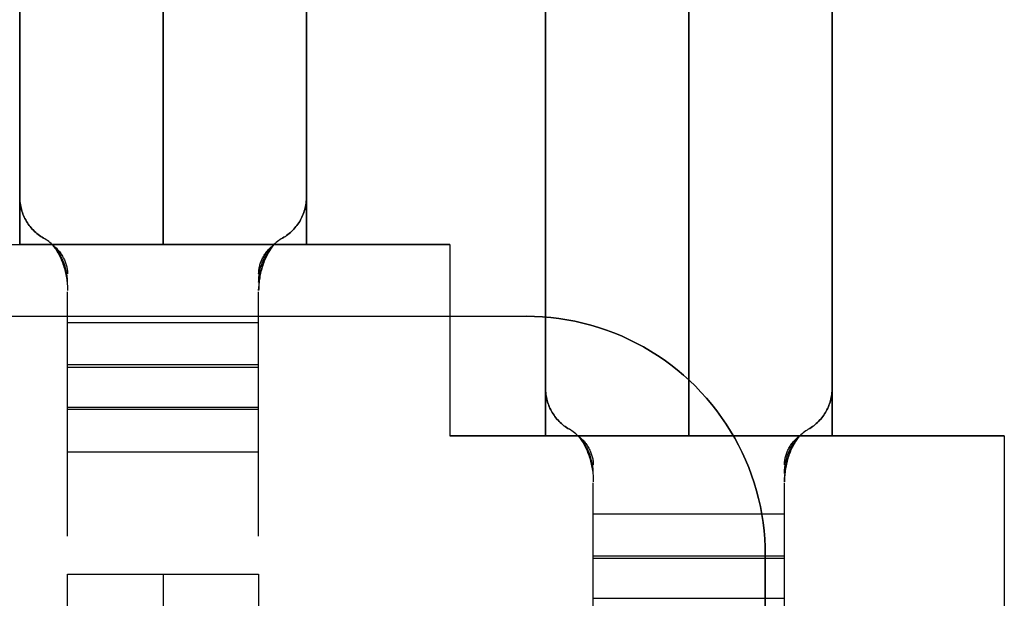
# Model space of a CAD drawing. Header units: millimetres. Extents: x -88 to 88, y -12 to 103.
# Tile 185 of 256: x -40.05 to -37.99, y 8.69 to 9.91. Entities that reach past the tile are written whole.
import ezdxf

# ---------------------------------------------------------------- set-up
doc = ezdxf.new("R2010")
doc.units = ezdxf.units.MM
doc.layers.add('Default', color=7, linetype='Continuous', true_color=0x000000)

msp = doc.modelspace()

# ---------------------------------------------------------------- linework, layer by layer
at = {"layer": 'Default', "color": 254, "true_color": 0xcad1ee}
for points in [[(-40.0512, 9.5352), (-40.0512, 11.6352)], [(-40.0512, 9.5352), (-40.0512, 11.6352)], [(-40.0512, 9.5352), (-40.0512, 11.6352)], [(-40.0512, 11.6352), (-40.0512, 9.4352)], [(-40.0512, 9.4352), (-40.0512, 11.6352)], [(-39.7512, 11.6352), (-39.7512, 9.4352)], [(-39.7512, 11.6352), (-39.7512, 9.4352)], [(-39.4512, 11.6352), (-39.4512, 9.5352)], [(-39.4512, 11.6352), (-39.4512, 9.5352)], [(-39.4512, 9.5352), (-39.4512, 11.6352)], [(-39.4512, 9.4352), (-39.4512, 11.6352)], [(-39.4512, 11.6352), (-39.4512, 9.4352)], [(-39.4512, 11.6352), (-39.4512, 9.4352)], [(-38.9512, 9.1352), (-38.9512, 11.2352)], [(-38.9512, 9.1352), (-38.9512, 11.2352)], [(-38.9512, 9.1352), (-38.9512, 11.2352)], [(-38.9512, 11.2352), (-38.9512, 9.0352)], [(-38.9512, 9.0352), (-38.9512, 11.2352)], [(-38.9512, 11.2352), (-38.9512, 9.0352)], [(-38.6512, 11.2352), (-38.6512, 9.0352)], [(-38.6512, 11.2352), (-38.6512, 9.0352)], [(-38.3512, 11.2352), (-38.3512, 9.1352)], [(-38.3512, 11.2352), (-38.3512, 9.1352)], [(-38.3512, 9.1352), (-38.3512, 11.2352)], [(-38.3512, 9.0352), (-38.3512, 11.2352)], [(-38.3512, 11.2352), (-38.3512, 9.0352)], [(-38.3512, 11.2352), (-38.3512, 9.0352)], [(-39.7512, 9.4352), (-39.7512, 10.3352)], [(-39.7512, 9.4352), (-39.7512, 10.3352)], [(-38.6512, 9.0352), (-38.6512, 9.9352)], [(-38.6512, 9.0352), (-38.6512, 9.9352)], [(-40.0012, 9.4486), (-40.0041, 9.4503), (-40.0069, 9.4522), (-40.0097, 9.4541), (-40.0124, 9.4561), (-40.015, 9.4582), (-40.0176, 9.4604), (-40.0201, 9.4627), (-40.0225, 9.4651), (-40.0248, 9.4675), (-40.0271, 9.4701), (-40.0292, 9.4726), (-40.0313, 9.4753), (-40.0333, 9.4781), (-40.0351, 9.4809), (-40.0369, 9.4837), (-40.0386, 9.4867), (-40.0402, 9.4896), (-40.0417, 9.4927), (-40.0431, 9.4958), (-40.0444, 9.4989), (-40.0455, 9.502), (-40.0466, 9.5053), (-40.0475, 9.5085), (-40.0484, 9.5118), (-40.0491, 9.5151), (-40.0498, 9.5184), (-40.0503, 9.5217), (-40.0507, 9.5251), (-40.0509, 9.5284), (-40.0511, 9.5318), (-40.0512, 9.5352)], [(-40.0012, 9.4486), (-40.0041, 9.4503), (-40.0069, 9.4522), (-40.0097, 9.4541), (-40.0124, 9.4561), (-40.015, 9.4582), (-40.0176, 9.4604), (-40.0201, 9.4627), (-40.0225, 9.4651), (-40.0248, 9.4675), (-40.0271, 9.4701), (-40.0292, 9.4726), (-40.0313, 9.4753), (-40.0333, 9.4781), (-40.0351, 9.4809), (-40.0369, 9.4837), (-40.0386, 9.4867), (-40.0402, 9.4896), (-40.0417, 9.4927), (-40.0431, 9.4958), (-40.0444, 9.4989), (-40.0455, 9.502), (-40.0466, 9.5053), (-40.0475, 9.5085), (-40.0484, 9.5118), (-40.0491, 9.5151), (-40.0498, 9.5184), (-40.0503, 9.5217), (-40.0507, 9.5251), (-40.0509, 9.5284), (-40.0511, 9.5318), (-40.0512, 9.5352)], [(-40.0512, 9.5352), (-40.0511, 9.5318), (-40.0509, 9.5284), (-40.0507, 9.5251), (-40.0503, 9.5217), (-40.0498, 9.5184), (-40.0491, 9.5151), (-40.0484, 9.5118), (-40.0475, 9.5085), (-40.0466, 9.5053), (-40.0455, 9.502), (-40.0444, 9.4989), (-40.0431, 9.4958), (-40.0417, 9.4927), (-40.0402, 9.4896), (-40.0386, 9.4867), (-40.0369, 9.4837), (-40.0351, 9.4809), (-40.0333, 9.4781), (-40.0313, 9.4753), (-40.0292, 9.4726), (-40.0271, 9.4701), (-40.0248, 9.4675), (-40.0225, 9.4651), (-40.0201, 9.4627), (-40.0176, 9.4604), (-40.015, 9.4582), (-40.0124, 9.4561), (-40.0097, 9.4541), (-40.0069, 9.4522), (-40.0041, 9.4503), (-40.0012, 9.4486)], [(-39.4512, 9.5352), (-39.4512, 9.5318), (-39.4514, 9.5284), (-39.4517, 9.5251), (-39.4521, 9.5217), (-39.4526, 9.5184), (-39.4532, 9.5151), (-39.454, 9.5118), (-39.4548, 9.5085), (-39.4558, 9.5053), (-39.4568, 9.502), (-39.458, 9.4989), (-39.4593, 9.4958), (-39.4607, 9.4927), (-39.4622, 9.4896), (-39.4637, 9.4867), (-39.4654, 9.4837), (-39.4672, 9.4809), (-39.4691, 9.4781), (-39.4711, 9.4753), (-39.4731, 9.4726), (-39.4753, 9.4701), (-39.4775, 9.4675), (-39.4799, 9.4651), (-39.4823, 9.4627), (-39.4848, 9.4604), (-39.4873, 9.4582), (-39.49, 9.4561), (-39.4927, 9.4541), (-39.4954, 9.4522), (-39.4983, 9.4503), (-39.5012, 9.4486)], [(-39.4512, 9.5352), (-39.4512, 9.5318), (-39.4514, 9.5284), (-39.4517, 9.5251), (-39.4521, 9.5217), (-39.4526, 9.5184), (-39.4532, 9.5151), (-39.454, 9.5118), (-39.4548, 9.5085), (-39.4558, 9.5053), (-39.4568, 9.502), (-39.458, 9.4989), (-39.4593, 9.4958), (-39.4607, 9.4927), (-39.4622, 9.4896), (-39.4637, 9.4867), (-39.4654, 9.4837), (-39.4672, 9.4809), (-39.4691, 9.4781), (-39.4711, 9.4753), (-39.4731, 9.4726), (-39.4753, 9.4701), (-39.4775, 9.4675), (-39.4799, 9.4651), (-39.4823, 9.4627), (-39.4848, 9.4604), (-39.4873, 9.4582), (-39.49, 9.4561), (-39.4927, 9.4541), (-39.4954, 9.4522), (-39.4983, 9.4503), (-39.5012, 9.4486)], [(-39.5012, 9.4486), (-39.4983, 9.4503), (-39.4954, 9.4522), (-39.4927, 9.4541), (-39.49, 9.4561), (-39.4873, 9.4582), (-39.4848, 9.4604), (-39.4823, 9.4627), (-39.4799, 9.4651), (-39.4775, 9.4675), (-39.4753, 9.4701), (-39.4731, 9.4726), (-39.4711, 9.4753), (-39.4691, 9.4781), (-39.4672, 9.4809), (-39.4654, 9.4837), (-39.4637, 9.4867), (-39.4622, 9.4896), (-39.4607, 9.4927), (-39.4593, 9.4958), (-39.458, 9.4989), (-39.4568, 9.502), (-39.4558, 9.5053), (-39.4548, 9.5085), (-39.454, 9.5118), (-39.4532, 9.5151), (-39.4526, 9.5184), (-39.4521, 9.5217), (-39.4517, 9.5251), (-39.4514, 9.5284), (-39.4512, 9.5318), (-39.4512, 9.5352)], [(-40.3512, 9.4352), (-39.1512, 9.4352)], [(-40.3512, 9.4352), (-39.1512, 9.4352)], [(-40.0512, 9.4352), (-39.4512, 9.4352)], [(-39.4512, 9.4352), (-40.0512, 9.4352)], [(-39.9831, 9.4352), (-39.9854, 9.4373), (-39.9879, 9.4394), (-39.9904, 9.4414), (-39.993, 9.4433), (-39.9957, 9.4452), (-39.9984, 9.4469), (-40.0012, 9.4486)], [(-39.9831, 9.4352), (-39.9854, 9.4373), (-39.9879, 9.4394), (-39.9904, 9.4414), (-39.993, 9.4433), (-39.9957, 9.4452), (-39.9984, 9.4469), (-40.0012, 9.4486)], [(-39.9831, 9.4352), (-39.9854, 9.4373), (-39.9879, 9.4394), (-39.9904, 9.4414), (-39.993, 9.4433), (-39.9957, 9.4452), (-39.9984, 9.4469), (-40.0012, 9.4486)], [(-39.5193, 9.4352), (-39.9831, 9.4352)], [(-39.5193, 9.4352), (-39.9831, 9.4352)], [(-39.5012, 9.4486), (-39.5039, 9.4469), (-39.5067, 9.4452), (-39.5093, 9.4433), (-39.5119, 9.4414), (-39.5144, 9.4394), (-39.5169, 9.4373), (-39.5193, 9.4352)], [(-39.5012, 9.4486), (-39.5039, 9.4469), (-39.5067, 9.4452), (-39.5093, 9.4433), (-39.5119, 9.4414), (-39.5144, 9.4394), (-39.5169, 9.4373), (-39.5193, 9.4352)], [(-39.5012, 9.4486), (-39.5039, 9.4469), (-39.5067, 9.4452), (-39.5093, 9.4433), (-39.5119, 9.4414), (-39.5144, 9.4394), (-39.5169, 9.4373), (-39.5193, 9.4352)], [(-39.1512, 9.4352), (-39.4512, 9.4352)], [(-39.1512, 9.4352), (-39.1512, 9.0352)], [(-39.1512, 9.4352), (-39.1512, 9.0352)], [(-39.1512, 9.4352), (-39.1512, 9.0352)], [(-39.9512, 8.8246), (-39.9512, 9.3363)], [(-39.5512, 8.8246), (-39.5512, 9.3363)], [(-41.6912, 9.2852), (-38.9912, 9.2852)], [(-41.6912, 9.2852), (-38.9912, 9.2852)], [(-41.6912, 9.2852), (-38.9912, 9.2852)], [(-39.9512, 9.2719), (-39.5512, 9.2719)], [(-38.9912, 9.2852), (-38.9741, 9.2849), (-38.9571, 9.284), (-38.94, 9.2826), (-38.9231, 9.2805), (-38.9062, 9.2779), (-38.8894, 9.2747), (-38.8728, 9.271), (-38.8563, 9.2666), (-38.8399, 9.2618), (-38.8237, 9.2563), (-38.8078, 9.2503), (-38.792, 9.2438), (-38.7764, 9.2367), (-38.7611, 9.2291), (-38.7461, 9.221), (-38.7314, 9.2124), (-38.717, 9.2033), (-38.7028, 9.1937), (-38.6891, 9.1836), (-38.6756, 9.173), (-38.6626, 9.162), (-38.6499, 9.1506), (-38.6376, 9.1387), (-38.6258, 9.1265), (-38.6143, 9.1138), (-38.6033, 9.1007), (-38.5928, 9.0873), (-38.5827, 9.0735), (-38.5731, 9.0594), (-38.564, 9.045), (-38.5553, 9.0302), (-38.5472, 9.0152), (-38.5396, 8.9999), (-38.5326, 8.9844), (-38.526, 8.9686), (-38.52, 8.9526), (-38.5146, 8.9364), (-38.5097, 8.9201), (-38.5054, 8.9036), (-38.5016, 8.8869), (-38.4984, 8.8701), (-38.4958, 8.8533), (-38.4938, 8.8363), (-38.4923, 8.8193), (-38.4915, 8.8023), (-38.4912, 8.7852)], [(-38.9912, 9.2852), (-38.9741, 9.2849), (-38.9571, 9.284), (-38.94, 9.2826), (-38.9231, 9.2805), (-38.9062, 9.2779), (-38.8894, 9.2747), (-38.8728, 9.271), (-38.8563, 9.2666), (-38.8399, 9.2618), (-38.8237, 9.2563), (-38.8078, 9.2503), (-38.792, 9.2438), (-38.7764, 9.2367), (-38.7611, 9.2291), (-38.7461, 9.221), (-38.7314, 9.2124), (-38.717, 9.2033), (-38.7028, 9.1937), (-38.6891, 9.1836), (-38.6756, 9.173), (-38.6626, 9.162), (-38.6499, 9.1506), (-38.6376, 9.1387), (-38.6258, 9.1265), (-38.6143, 9.1138), (-38.6033, 9.1007), (-38.5928, 9.0873), (-38.5827, 9.0735), (-38.5731, 9.0594), (-38.564, 9.045), (-38.5553, 9.0302), (-38.5472, 9.0152), (-38.5396, 8.9999), (-38.5326, 8.9844), (-38.526, 8.9686), (-38.52, 8.9526), (-38.5146, 8.9364), (-38.5097, 8.9201), (-38.5054, 8.9036), (-38.5016, 8.8869), (-38.4984, 8.8701), (-38.4958, 8.8533), (-38.4938, 8.8363), (-38.4923, 8.8193), (-38.4915, 8.8023), (-38.4912, 8.7852)], [(-38.4912, 8.7852), (-38.4915, 8.8023), (-38.4923, 8.8193), (-38.4938, 8.8363), (-38.4958, 8.8533), (-38.4984, 8.8701), (-38.5016, 8.8869), (-38.5054, 8.9036), (-38.5097, 8.9201), (-38.5146, 8.9364), (-38.52, 8.9526), (-38.526, 8.9686), (-38.5326, 8.9844), (-38.5396, 8.9999), (-38.5472, 9.0152), (-38.5553, 9.0302), (-38.564, 9.045), (-38.5731, 9.0594), (-38.5827, 9.0735), (-38.5928, 9.0873), (-38.6033, 9.1007), (-38.6143, 9.1138), (-38.6258, 9.1265), (-38.6376, 9.1387), (-38.6499, 9.1506), (-38.6626, 9.162), (-38.6756, 9.173), (-38.6891, 9.1836), (-38.7028, 9.1937), (-38.717, 9.2033), (-38.7314, 9.2124), (-38.7461, 9.221), (-38.7611, 9.2291), (-38.7764, 9.2367), (-38.792, 9.2438), (-38.8078, 9.2503), (-38.8237, 9.2563), (-38.8399, 9.2618), (-38.8563, 9.2666), (-38.8728, 9.271), (-38.8894, 9.2747), (-38.9062, 9.2779), (-38.9231, 9.2805), (-38.94, 9.2826), (-38.9571, 9.284), (-38.9741, 9.2849), (-38.9912, 9.2852)], [(-39.5512, 9.1834), (-39.9512, 9.1834)], [(-39.9512, 9.1787), (-39.5512, 9.1787)], [(-38.9012, 9.0486), (-38.9041, 9.0503), (-38.9069, 9.0522), (-38.9097, 9.0541), (-38.9124, 9.0561), (-38.915, 9.0582), (-38.9176, 9.0604), (-38.9201, 9.0627), (-38.9225, 9.0651), (-38.9248, 9.0675), (-38.9271, 9.0701), (-38.9292, 9.0726), (-38.9313, 9.0753), (-38.9333, 9.0781), (-38.9351, 9.0809), (-38.9369, 9.0837), (-38.9386, 9.0867), (-38.9402, 9.0896), (-38.9417, 9.0927), (-38.9431, 9.0958), (-38.9444, 9.0989), (-38.9455, 9.102), (-38.9466, 9.1053), (-38.9475, 9.1085), (-38.9484, 9.1118), (-38.9491, 9.1151), (-38.9498, 9.1184), (-38.9503, 9.1217), (-38.9507, 9.1251), (-38.9509, 9.1284), (-38.9511, 9.1318), (-38.9512, 9.1352)], [(-38.9012, 9.0486), (-38.9041, 9.0503), (-38.9069, 9.0522), (-38.9097, 9.0541), (-38.9124, 9.0561), (-38.915, 9.0582), (-38.9176, 9.0604), (-38.9201, 9.0627), (-38.9225, 9.0651), (-38.9248, 9.0675), (-38.9271, 9.0701), (-38.9292, 9.0726), (-38.9313, 9.0753), (-38.9333, 9.0781), (-38.9351, 9.0809), (-38.9369, 9.0837), (-38.9386, 9.0867), (-38.9402, 9.0896), (-38.9417, 9.0927), (-38.9431, 9.0958), (-38.9444, 9.0989), (-38.9455, 9.102), (-38.9466, 9.1053), (-38.9475, 9.1085), (-38.9484, 9.1118), (-38.9491, 9.1151), (-38.9498, 9.1184), (-38.9503, 9.1217), (-38.9507, 9.1251), (-38.9509, 9.1284), (-38.9511, 9.1318), (-38.9512, 9.1352)], [(-38.9512, 9.1352), (-38.9511, 9.1318), (-38.9509, 9.1284), (-38.9507, 9.1251), (-38.9503, 9.1217), (-38.9498, 9.1184), (-38.9491, 9.1151), (-38.9484, 9.1118), (-38.9475, 9.1085), (-38.9466, 9.1053), (-38.9455, 9.102), (-38.9444, 9.0989), (-38.9431, 9.0958), (-38.9417, 9.0927), (-38.9402, 9.0896), (-38.9386, 9.0867), (-38.9369, 9.0837), (-38.9351, 9.0809), (-38.9333, 9.0781), (-38.9313, 9.0753), (-38.9292, 9.0726), (-38.9271, 9.0701), (-38.9248, 9.0675), (-38.9225, 9.0651), (-38.9201, 9.0627), (-38.9176, 9.0604), (-38.915, 9.0582), (-38.9124, 9.0561), (-38.9097, 9.0541), (-38.9069, 9.0522), (-38.9041, 9.0503), (-38.9012, 9.0486)], [(-38.3512, 9.1352), (-38.3512, 9.1318), (-38.3514, 9.1284), (-38.3517, 9.1251), (-38.3521, 9.1217), (-38.3526, 9.1184), (-38.3532, 9.1151), (-38.354, 9.1118), (-38.3548, 9.1085), (-38.3558, 9.1053), (-38.3568, 9.102), (-38.358, 9.0989), (-38.3593, 9.0958), (-38.3607, 9.0927), (-38.3622, 9.0896), (-38.3637, 9.0867), (-38.3654, 9.0837), (-38.3672, 9.0809), (-38.3691, 9.0781), (-38.3711, 9.0753), (-38.3731, 9.0726), (-38.3753, 9.0701), (-38.3775, 9.0675), (-38.3799, 9.0651), (-38.3823, 9.0627), (-38.3848, 9.0604), (-38.3873, 9.0582), (-38.39, 9.0561), (-38.3927, 9.0541), (-38.3954, 9.0522), (-38.3983, 9.0503), (-38.4012, 9.0486)], [(-38.3512, 9.1352), (-38.3512, 9.1318), (-38.3514, 9.1284), (-38.3517, 9.1251), (-38.3521, 9.1217), (-38.3526, 9.1184), (-38.3532, 9.1151), (-38.354, 9.1118), (-38.3548, 9.1085), (-38.3558, 9.1053), (-38.3568, 9.102), (-38.358, 9.0989), (-38.3593, 9.0958), (-38.3607, 9.0927), (-38.3622, 9.0896), (-38.3637, 9.0867), (-38.3654, 9.0837), (-38.3672, 9.0809), (-38.3691, 9.0781), (-38.3711, 9.0753), (-38.3731, 9.0726), (-38.3753, 9.0701), (-38.3775, 9.0675), (-38.3799, 9.0651), (-38.3823, 9.0627), (-38.3848, 9.0604), (-38.3873, 9.0582), (-38.39, 9.0561), (-38.3927, 9.0541), (-38.3954, 9.0522), (-38.3983, 9.0503), (-38.4012, 9.0486)], [(-38.4012, 9.0486), (-38.3983, 9.0503), (-38.3954, 9.0522), (-38.3927, 9.0541), (-38.39, 9.0561), (-38.3873, 9.0582), (-38.3848, 9.0604), (-38.3823, 9.0627), (-38.3799, 9.0651), (-38.3775, 9.0675), (-38.3753, 9.0701), (-38.3731, 9.0726), (-38.3711, 9.0753), (-38.3691, 9.0781), (-38.3672, 9.0809), (-38.3654, 9.0837), (-38.3637, 9.0867), (-38.3622, 9.0896), (-38.3607, 9.0927), (-38.3593, 9.0958), (-38.358, 9.0989), (-38.3568, 9.102), (-38.3558, 9.1053), (-38.3548, 9.1085), (-38.354, 9.1118), (-38.3532, 9.1151), (-38.3526, 9.1184), (-38.3521, 9.1217), (-38.3517, 9.1251), (-38.3514, 9.1284), (-38.3512, 9.1318), (-38.3512, 9.1352)], [(-39.9512, 9.0949), (-39.5512, 9.0949)], [(-39.5512, 9.0902), (-39.9512, 9.0902)], [(-38.8831, 9.0352), (-38.8854, 9.0373), (-38.8879, 9.0394), (-38.8904, 9.0414), (-38.893, 9.0433), (-38.8957, 9.0452), (-38.8984, 9.0469), (-38.9012, 9.0486)], [(-38.8831, 9.0352), (-38.8854, 9.0373), (-38.8879, 9.0394), (-38.8904, 9.0414), (-38.893, 9.0433), (-38.8957, 9.0452), (-38.8984, 9.0469), (-38.9012, 9.0486)], [(-38.8831, 9.0352), (-38.8854, 9.0373), (-38.8879, 9.0394), (-38.8904, 9.0414), (-38.893, 9.0433), (-38.8957, 9.0452), (-38.8984, 9.0469), (-38.9012, 9.0486)], [(-38.4012, 9.0486), (-38.4039, 9.0469), (-38.4067, 9.0452), (-38.4093, 9.0433), (-38.4119, 9.0414), (-38.4144, 9.0394), (-38.4169, 9.0373), (-38.4193, 9.0352)], [(-38.4012, 9.0486), (-38.4039, 9.0469), (-38.4067, 9.0452), (-38.4093, 9.0433), (-38.4119, 9.0414), (-38.4144, 9.0394), (-38.4169, 9.0373), (-38.4193, 9.0352)], [(-38.4012, 9.0486), (-38.4039, 9.0469), (-38.4067, 9.0452), (-38.4093, 9.0433), (-38.4119, 9.0414), (-38.4144, 9.0394), (-38.4169, 9.0373), (-38.4193, 9.0352)], [(-39.1512, 9.0352), (-37.9912, 9.0352)], [(-39.1512, 9.0352), (-37.9912, 9.0352)], [(-38.9512, 9.0352), (-39.1512, 9.0352)], [(-38.9512, 9.0352), (-38.3512, 9.0352)], [(-38.3512, 9.0352), (-38.9512, 9.0352)], [(-38.4193, 9.0352), (-38.8831, 9.0352)], [(-38.4193, 9.0352), (-38.8831, 9.0352)], [(-37.9912, 9.0352), (-38.3512, 9.0352)], [(-37.9912, 9.0352), (-37.9912, 4.8352)], [(-37.9912, 9.0352), (-37.9912, 4.4352)], [(-37.9912, 9.0352), (-37.9912, 4.5202)], [(-39.9512, 9.0017), (-39.5512, 9.0017)], [(-38.8512, 8.4246), (-38.8512, 8.9363)], [(-38.4512, 8.4246), (-38.4512, 8.9363)], [(-38.8512, 8.8719), (-38.4512, 8.8719)], [(-38.4512, 8.7834), (-38.8512, 8.7834)], [(-38.8512, 8.7787), (-38.4512, 8.7787)], [(-38.4912, 8.7852), (-38.4912, 7.2852)], [(-38.4912, 8.7852), (-38.4912, 7.2852)], [(-38.4912, 7.2852), (-38.4912, 8.7852)], [(-39.9512, 7.9352), (-39.9512, 8.7452)], [(-39.9512, 8.7452), (-39.5512, 8.7452)], [(-39.9512, 7.9352), (-39.9512, 8.7452)], [(-39.9512, 8.7452), (-39.5512, 8.7452)], [(-39.7512, 8.7452), (-39.7512, 7.9352)], [(-39.7512, 8.7452), (-39.7512, 7.9352)], [(-39.5512, 8.7452), (-39.5512, 7.9352)], [(-39.5512, 8.7452), (-39.5512, 7.9352)], [(-38.8512, 8.6949), (-38.4512, 8.6949)]]:
    msp.add_lwpolyline(points, dxfattribs=at)
at = {"layer": 'Default', "color": 254, "true_color": 0xcad1ee, "extrusion": (1, 0, 0)}
for points in [[(9.5352, -4.485), (9.5352, -4.685)], [(9.5352, -4.685), (9.5352, -4.485)], [(9.5352, -4.685), (9.5352, -4.485)], [(9.4352, -4.685), (9.4352, -4.485)], [(9.4486, -4.685), (9.4486, -4.485)], [(9.4352, -4.685), (9.4352, -4.485)], [(9.2719, -4.7254), (9.2827, -4.7199), (9.2937, -4.7148), (9.3049, -4.7101), (9.3162, -4.7058), (9.3277, -4.7019), (9.3393, -4.6984), (9.3511, -4.6952), (9.3629, -4.6925), (9.3748, -4.6902), (9.3868, -4.6884), (9.3988, -4.6869), (9.4109, -4.6858), (9.4231, -4.6852), (9.4352, -4.685)], [(9.1787, -4.5484), (9.1957, -4.5398), (9.213, -4.5318), (9.2306, -4.5244), (9.2484, -4.5177), (9.2664, -4.5115), (9.2846, -4.506), (9.3031, -4.5011), (9.3216, -4.4968), (9.3404, -4.4932), (9.3592, -4.4903), (9.3781, -4.488), (9.3971, -4.4863), (9.4161, -4.4853), (9.4352, -4.485)], [(9.4352, -4.27), (9.4352, -4.485)], [(9.4352, -4.685), (9.4352, -4.9)], [(9.4352, -4.685), (9.4352, -4.485)], [(9.4486, -4.485), (9.4486, -4.685)], [(9.4352, -4.485), (9.4352, -4.685)], [(9.4352, -4.9), (9.4352, -4.27)], [(9.3389, -4.4935), (9.3739, -4.6904)], [(9.3739, -4.6904), (9.3389, -4.4935)], [(9.2719, -4.7254), (9.0949, -4.8186)], [(9.0949, -4.8186), (9.2719, -4.7254)], [(9.0949, -4.8186), (9.2719, -4.7254)], [(9.2852, -3.27), (9.2852, -3.07)], [(9.2852, -3.27), (9.2852, -3.07)], [(9.2352, -4.9), (9.2352, -4.27)], [(9.0017, -4.6416), (9.1787, -4.5484)], [(9.0017, -4.6416), (9.1787, -4.5484)], [(9.1787, -4.5484), (9.0017, -4.6416)], [(9.1352, -4.485), (9.1352, -4.685)], [(9.1352, -4.685), (9.1352, -4.485)], [(9.1352, -4.685), (9.1352, -4.485)], [(8.7452, -4.905), (8.7712, -4.9046), (8.7971, -4.9032), (8.823, -4.901), (8.8488, -4.8978), (8.8745, -4.8938), (8.9, -4.8889), (8.9253, -4.8831), (8.9504, -4.8764), (8.9753, -4.8689), (8.9999, -4.8605), (9.0242, -4.8512), (9.0481, -4.8412), (9.0717, -4.8303), (9.0949, -4.8186)], [(9.0486, -4.685), (9.0486, -4.485)], [(9.0486, -4.485), (9.0486, -4.685)], [(9.0352, -4.9), (9.0352, -4.27)], [(9.0352, -4.685), (9.0352, -4.485)], [(9.0352, -4.685), (9.0352, -4.485)], [(8.8719, -4.7254), (8.8827, -4.7199), (8.8937, -4.7148), (8.9049, -4.7101), (8.9162, -4.7058), (8.9277, -4.7019), (8.9393, -4.6984), (8.9511, -4.6952), (8.9629, -4.6925), (8.9748, -4.6902), (8.9868, -4.6884), (8.9988, -4.6869), (9.0109, -4.6858), (9.0231, -4.6852), (9.0352, -4.685)], [(8.7787, -4.5484), (8.7957, -4.5398), (8.813, -4.5318), (8.8306, -4.5244), (8.8484, -4.5177), (8.8664, -4.5115), (8.8846, -4.506), (8.9031, -4.5011), (8.9216, -4.4968), (8.9404, -4.4932), (8.9592, -4.4903), (8.9781, -4.488), (8.9971, -4.4863), (9.0161, -4.4853), (9.0352, -4.485)], [(9.0352, -4.27), (9.0352, -4.485)], [(9.0352, -4.685), (9.0352, -4.9)], [(9.0352, -4.685), (9.0352, -4.485)], [(9.0352, -4.485), (9.0352, -4.685)], [(9.0352, -4.9), (9.0352, -4.27)], [(8.7452, -4.705), (8.7642, -4.7047), (8.7833, -4.7037), (8.8023, -4.702), (8.8212, -4.6997), (8.84, -4.6968), (8.8587, -4.6932), (8.8773, -4.6889), (8.8957, -4.684), (8.914, -4.6785), (8.932, -4.6723), (8.9498, -4.6656), (8.9674, -4.6582), (8.9847, -4.6502), (9.0017, -4.6416)], [(8.9389, -4.4935), (8.9739, -4.6904)], [(8.9739, -4.6904), (8.9389, -4.4935)], [(8.8719, -4.7254), (8.6949, -4.8186)], [(8.6949, -4.8186), (8.8719, -4.7254)], [(8.6949, -4.8186), (8.8719, -4.7254)], [(8.6017, -4.6416), (8.7787, -4.5484)], [(8.6017, -4.6416), (8.7787, -4.5484)], [(8.7852, -3.07), (8.7852, -3.27)], [(8.7787, -4.5484), (8.6017, -4.6416)]]:
    msp.add_lwpolyline(points, dxfattribs=at)
at = {"layer": 'Default', "color": 254, "true_color": 0xcad1ee, "extrusion": (1, -6.79515e-06, 8.48308e-05)}
for points in [[(9.391, -4.4835), (9.4069, -4.6825)], [(8.991, -4.4836), (9.0069, -4.6826)]]:
    msp.add_lwpolyline(points, dxfattribs=at)
at = {"layer": 'Default', "color": 254, "true_color": 0xcad1ee, "extrusion": (1, 6.79515e-06, -8.48308e-05)}
for points in [[(9.3915, -4.4898), (9.4075, -4.6895)], [(8.9915, -4.4897), (9.0075, -4.6894)]]:
    msp.add_lwpolyline(points, dxfattribs=at)
at = {"layer": 'Default', "color": 254, "true_color": 0xcad1ee, "extrusion": (1, -7.44814e-13, 2.37622e-12)}
msp.add_lwpolyline([(9.3739, -4.6904), (9.3621, -4.6927), (9.3504, -4.6954), (9.3387, -4.6985), (9.3272, -4.702), (9.3158, -4.7059), (9.3046, -4.7102), (9.2935, -4.7149), (9.2826, -4.72), (9.2719, -4.7254)], dxfattribs=at)
at = {"layer": 'Default', "color": 254, "true_color": 0xcad1ee, "extrusion": (1, -3.10572e-13, 7.02969e-13)}
msp.add_lwpolyline([(9.2719, -4.7254), (9.2826, -4.72), (9.2935, -4.7149), (9.3046, -4.7102), (9.3158, -4.7059), (9.3272, -4.702), (9.3387, -4.6985), (9.3504, -4.6954), (9.3621, -4.6927), (9.3739, -4.6904)], dxfattribs=at)
at = {"layer": 'Default', "color": 254, "true_color": 0xcad1ee, "extrusion": (1, -8.3014e-13, 2.81008e-12)}
msp.add_lwpolyline([(9.3389, -4.4935), (9.3204, -4.4971), (9.302, -4.5014), (9.2837, -4.5062), (9.2656, -4.5118), (9.2478, -4.5179), (9.2301, -4.5246), (9.2127, -4.532), (9.1955, -4.5399), (9.1787, -4.5484)], dxfattribs=at)
at = {"layer": 'Default', "color": 254, "true_color": 0xcad1ee, "extrusion": (1, -5.9326e-13, 1.34282e-12)}
msp.add_lwpolyline([(9.3389, -4.4935), (9.3204, -4.4971), (9.302, -4.5014), (9.2837, -4.5062), (9.2656, -4.5118), (9.2478, -4.5179), (9.2301, -4.5246), (9.2127, -4.532), (9.1955, -4.5399), (9.1787, -4.5484)], dxfattribs=at)
at = {"layer": 'Default', "color": 254, "true_color": 0xcad1ee, "extrusion": (1, 1.85723e-14, 1.71461e-13)}
for points in [[(8.7452, -4.905), (8.7712, -4.9046), (8.7971, -4.9032), (8.823, -4.901), (8.8488, -4.8978), (8.8745, -4.8938), (8.9, -4.8889), (8.9253, -4.8831), (8.9504, -4.8764), (8.9753, -4.8689), (8.9999, -4.8605), (9.0242, -4.8512), (9.0481, -4.8412), (9.0717, -4.8303), (9.0949, -4.8186)], [(8.6949, -4.8186), (8.6717, -4.8303), (8.6481, -4.8412), (8.6242, -4.8512), (8.5999, -4.8605), (8.5753, -4.8689), (8.5504, -4.8764), (8.5253, -4.8831), (8.5, -4.8889), (8.4745, -4.8938), (8.4488, -4.8978), (8.423, -4.901), (8.3971, -4.9032), (8.3712, -4.9046), (8.3452, -4.905)]]:
    msp.add_lwpolyline(points, dxfattribs=at)
at = {"layer": 'Default', "color": 254, "true_color": 0xcad1ee, "extrusion": (1, 1.9725e-14, -1.61995e-13)}
msp.add_lwpolyline([(9.0949, -4.8186), (9.0717, -4.8303), (9.0481, -4.8412), (9.0242, -4.8512), (8.9999, -4.8605), (8.9753, -4.8689), (8.9504, -4.8764), (8.9253, -4.8831), (8.9, -4.8889), (8.8745, -4.8938), (8.8488, -4.8978), (8.823, -4.901), (8.7971, -4.9032), (8.7712, -4.9046), (8.7452, -4.905)], dxfattribs=at)
at = {"layer": 'Default', "color": 254, "true_color": 0xcad1ee, "extrusion": (1, 1.07561e-13, -8.83364e-13)}
msp.add_lwpolyline([(8.7452, -4.705), (8.7642, -4.7047), (8.7833, -4.7037), (8.8023, -4.702), (8.8212, -4.6997), (8.84, -4.6968), (8.8587, -4.6932), (8.8773, -4.6889), (8.8957, -4.684), (8.914, -4.6785), (8.932, -4.6723), (8.9498, -4.6656), (8.9674, -4.6582), (8.9847, -4.6502), (9.0017, -4.6416)], dxfattribs=at)
at = {"layer": 'Default', "color": 254, "true_color": 0xcad1ee, "extrusion": (1, -2.68903e-14, 2.20841e-13)}
msp.add_lwpolyline([(9.0017, -4.6416), (8.9847, -4.6502), (8.9674, -4.6582), (8.9498, -4.6656), (8.932, -4.6723), (8.914, -4.6785), (8.8957, -4.684), (8.8773, -4.6889), (8.8587, -4.6932), (8.84, -4.6968), (8.8212, -4.6997), (8.8023, -4.702), (8.7833, -4.7037), (8.7642, -4.7047), (8.7452, -4.705)], dxfattribs=at)
at = {"layer": 'Default', "color": 254, "true_color": 0xcad1ee, "extrusion": (1, -3.72913e-13, 8.84853e-13)}
msp.add_lwpolyline([(8.9739, -4.6904), (8.9621, -4.6927), (8.9504, -4.6954), (8.9387, -4.6985), (8.9272, -4.702), (8.9158, -4.7059), (8.9046, -4.7102), (8.8935, -4.7149), (8.8826, -4.72), (8.8719, -4.7254)], dxfattribs=at)
at = {"layer": 'Default', "color": 254, "true_color": 0xcad1ee, "extrusion": (1, -9.31776e-13, 2.51539e-12)}
msp.add_lwpolyline([(8.8719, -4.7254), (8.8826, -4.72), (8.8935, -4.7149), (8.9046, -4.7102), (8.9158, -4.7059), (8.9272, -4.702), (8.9387, -4.6985), (8.9504, -4.6954), (8.9621, -4.6927), (8.9739, -4.6904)], dxfattribs=at)
at = {"layer": 'Default', "color": 254, "true_color": 0xcad1ee, "extrusion": (1, -4.74252e-13, 1.51303e-12)}
msp.add_lwpolyline([(8.9389, -4.4935), (8.9204, -4.4971), (8.902, -4.5014), (8.8837, -4.5062), (8.8656, -4.5118), (8.8478, -4.5179), (8.8301, -4.5246), (8.8127, -4.532), (8.7955, -4.5399), (8.7787, -4.5484)], dxfattribs=at)
at = {"layer": 'Default', "color": 254, "true_color": 0xcad1ee, "extrusion": (1, 5.53604e-13, -1.48583e-12)}
msp.add_lwpolyline([(8.9389, -4.4935), (8.9204, -4.4971), (8.902, -4.5014), (8.8837, -4.5062), (8.8656, -4.5118), (8.8478, -4.5179), (8.8301, -4.5246), (8.8127, -4.532), (8.7955, -4.5399), (8.7787, -4.5484)], dxfattribs=at)
at = {"layer": 'Default', "color": 254, "true_color": 0xcad1ee}
for points in [[(-39.9831, 9.4352, -4.685), (-39.9812, 9.4337, -4.685), (-39.9794, 9.4321, -4.685), (-39.9776, 9.4306, -4.685), (-39.9759, 9.4289, -4.685), (-39.9742, 9.4273, -4.685), (-39.9726, 9.4256, -4.6851), (-39.9711, 9.4239, -4.6851), (-39.9695, 9.4221, -4.6851), (-39.9681, 9.4204, -4.6852), (-39.9667, 9.4186, -4.6853), (-39.9654, 9.4167, -4.6853), (-39.9641, 9.4149, -4.6854), (-39.9629, 9.413, -4.6855), (-39.9617, 9.4111, -4.6856), (-39.9606, 9.4091, -4.6858), (-39.9595, 9.4072, -4.6859), (-39.9585, 9.4052, -4.6861), (-39.9576, 9.4032, -4.6863), (-39.9567, 9.4012, -4.6865), (-39.9559, 9.3992, -4.6867), (-39.9552, 9.3971, -4.6869), (-39.9545, 9.395, -4.6872), (-39.9539, 9.393, -4.6874), (-39.9533, 9.3909, -4.6877), (-39.9528, 9.3888, -4.688), (-39.9524, 9.3867, -4.6883), (-39.952, 9.3846, -4.6886), (-39.9517, 9.3824, -4.689), (-39.9515, 9.3803, -4.6893), (-39.9513, 9.3782, -4.6897), (-39.9512, 9.376, -4.69), (-39.9512, 9.3739, -4.6904)], [(-39.9831, 9.4352, -4.485), (-39.9812, 9.4328, -4.485), (-39.9794, 9.4304, -4.485), (-39.9776, 9.4279, -4.4851), (-39.9759, 9.4254, -4.4851), (-39.9742, 9.4228, -4.4852), (-39.9726, 9.4202, -4.4852), (-39.9711, 9.4175, -4.4853), (-39.9696, 9.4147, -4.4854), (-39.9681, 9.4119, -4.4855), (-39.9667, 9.4091, -4.4857), (-39.9654, 9.4062, -4.4858), (-39.9641, 9.4033, -4.486), (-39.9629, 9.4003, -4.4862), (-39.9617, 9.3973, -4.4864), (-39.9606, 9.3943, -4.4866), (-39.9596, 9.3912, -4.4868), (-39.9586, 9.3881, -4.4871), (-39.9576, 9.385, -4.4874), (-39.9568, 9.3818, -4.4877), (-39.9559, 9.3786, -4.488), (-39.9552, 9.3754, -4.4883), (-39.9545, 9.3722, -4.4887), (-39.9539, 9.3689, -4.4891), (-39.9533, 9.3656, -4.4895), (-39.9528, 9.3623, -4.4899), (-39.9524, 9.359, -4.4903), (-39.952, 9.3557, -4.4908), (-39.9517, 9.3524, -4.4913), (-39.9515, 9.349, -4.4918), (-39.9513, 9.3457, -4.4923), (-39.9512, 9.3423, -4.4929), (-39.9512, 9.3389, -4.4935)], [(-39.9512, 9.3564, -4.5919), (-39.9512, 9.3592, -4.5915), (-39.9513, 9.3619, -4.591), (-39.9515, 9.3647, -4.5906), (-39.9517, 9.3674, -4.5901), (-39.952, 9.3701, -4.5897), (-39.9524, 9.3729, -4.5894), (-39.9528, 9.3756, -4.589), (-39.9533, 9.3783, -4.5887), (-39.9539, 9.381, -4.5883), (-39.9545, 9.3836, -4.588), (-39.9552, 9.3863, -4.5877), (-39.9559, 9.3889, -4.5875), (-39.9568, 9.3915, -4.5872), (-39.9576, 9.3941, -4.5869), (-39.9586, 9.3967, -4.5867), (-39.9595, 9.3992, -4.5865), (-39.9606, 9.4017, -4.5863), (-39.9617, 9.4042, -4.5861), (-39.9629, 9.4067, -4.586), (-39.9641, 9.4091, -4.5858), (-39.9654, 9.4115, -4.5857), (-39.9667, 9.4138, -4.5856), (-39.9681, 9.4162, -4.5854), (-39.9696, 9.4184, -4.5854), (-39.9711, 9.4207, -4.5853), (-39.9726, 9.4229, -4.5852), (-39.9742, 9.4251, -4.5851), (-39.9759, 9.4272, -4.5851), (-39.9776, 9.4293, -4.585), (-39.9794, 9.4313, -4.585), (-39.9812, 9.4333, -4.585), (-39.9831, 9.4352, -4.585)], [(-39.5512, 9.3739, -4.6904), (-39.5511, 9.376, -4.69), (-39.551, 9.3782, -4.6897), (-39.5509, 9.3803, -4.6893), (-39.5506, 9.3825, -4.689), (-39.5503, 9.3846, -4.6887), (-39.55, 9.3867, -4.6884), (-39.5495, 9.3888, -4.6881), (-39.549, 9.3909, -4.6878), (-39.5485, 9.393, -4.6876), (-39.5479, 9.3951, -4.6873), (-39.5472, 9.3971, -4.6871), (-39.5464, 9.3992, -4.6869), (-39.5456, 9.4012, -4.6867), (-39.5447, 9.4032, -4.6865), (-39.5438, 9.4052, -4.6863), (-39.5428, 9.4072, -4.6862), (-39.5418, 9.4091, -4.686), (-39.5407, 9.4111, -4.6859), (-39.5395, 9.413, -4.6858), (-39.5383, 9.4149, -4.6856), (-39.537, 9.4167, -4.6855), (-39.5356, 9.4186, -4.6854), (-39.5343, 9.4204, -4.6853), (-39.5328, 9.4222, -4.6853), (-39.5313, 9.4239, -4.6852), (-39.5297, 9.4256, -4.6852), (-39.5281, 9.4273, -4.6851), (-39.5265, 9.4289, -4.6851), (-39.5248, 9.4306, -4.685), (-39.523, 9.4321, -4.685), (-39.5212, 9.4337, -4.685), (-39.5193, 9.4352, -4.685)], [(-39.5193, 9.4352, -4.485), (-39.5212, 9.4328, -4.485), (-39.523, 9.4304, -4.485), (-39.5247, 9.4279, -4.485), (-39.5265, 9.4254, -4.485), (-39.5281, 9.4228, -4.4851), (-39.5297, 9.4202, -4.4851), (-39.5313, 9.4175, -4.4852), (-39.5328, 9.4147, -4.4852), (-39.5342, 9.4119, -4.4853), (-39.5356, 9.4091, -4.4854), (-39.537, 9.4062, -4.4856), (-39.5382, 9.4033, -4.4857), (-39.5395, 9.4003, -4.4858), (-39.5406, 9.3973, -4.486), (-39.5417, 9.3943, -4.4862), (-39.5428, 9.3912, -4.4865), (-39.5438, 9.3881, -4.4867), (-39.5447, 9.3849, -4.487), (-39.5456, 9.3818, -4.4873), (-39.5464, 9.3786, -4.4877), (-39.5472, 9.3754, -4.488), (-39.5478, 9.3721, -4.4884), (-39.5485, 9.3689, -4.4888), (-39.549, 9.3656, -4.4893), (-39.5495, 9.3623, -4.4897), (-39.55, 9.359, -4.4902), (-39.5503, 9.3557, -4.4907), (-39.5506, 9.3524, -4.4912), (-39.5509, 9.349, -4.4918), (-39.551, 9.3457, -4.4923), (-39.5511, 9.3423, -4.4929), (-39.5512, 9.3389, -4.4935)], [(-39.5512, 9.3389, -4.4935), (-39.5509, 9.345, -4.4924), (-39.5504, 9.3511, -4.4915), (-39.5499, 9.3572, -4.4905), (-39.5492, 9.3633, -4.4897), (-39.5487, 9.3664, -4.4893), (-39.5482, 9.3694, -4.4889), (-39.5477, 9.3725, -4.4886), (-39.5471, 9.3755, -4.4882), (-39.5464, 9.3786, -4.4879), (-39.5457, 9.3816, -4.4876), (-39.5449, 9.3847, -4.4873), (-39.544, 9.3878, -4.487), (-39.543, 9.3908, -4.4868), (-39.5419, 9.3939, -4.4866), (-39.5408, 9.3969, -4.4863), (-39.5396, 9.3999, -4.4861), (-39.5383, 9.4029, -4.4859), (-39.5369, 9.4059, -4.4858), (-39.5355, 9.4088, -4.4856), (-39.5339, 9.4118, -4.4855), (-39.5323, 9.4148, -4.4854), (-39.5307, 9.4177, -4.4853), (-39.5289, 9.4206, -4.4852), (-39.5271, 9.4236, -4.4851), (-39.5233, 9.4294, -4.485), (-39.5193, 9.4352, -4.485)], [(-39.5512, 9.3564, -4.5918), (-39.5511, 9.3591, -4.5913), (-39.551, 9.3619, -4.5908), (-39.5509, 9.3646, -4.5904), (-39.5506, 9.3674, -4.59), (-39.5503, 9.3701, -4.5896), (-39.55, 9.3728, -4.5892), (-39.5495, 9.3755, -4.5888), (-39.549, 9.3782, -4.5885), (-39.5485, 9.3809, -4.5881), (-39.5478, 9.3836, -4.5878), (-39.5472, 9.3862, -4.5875), (-39.5464, 9.3889, -4.5873), (-39.5456, 9.3915, -4.587), (-39.5447, 9.3941, -4.5868), (-39.5438, 9.3967, -4.5865), (-39.5428, 9.3992, -4.5863), (-39.5418, 9.4017, -4.5861), (-39.5406, 9.4042, -4.5859), (-39.5395, 9.4067, -4.5858), (-39.5383, 9.4091, -4.5856), (-39.537, 9.4115, -4.5855), (-39.5356, 9.4138, -4.5854), (-39.5342, 9.4162, -4.5853), (-39.5328, 9.4184, -4.5852), (-39.5313, 9.4207, -4.5851), (-39.5297, 9.4229, -4.585), (-39.5281, 9.4251, -4.5849), (-39.5265, 9.4272, -4.5849), (-39.5248, 9.4292, -4.5849), (-39.523, 9.4313, -4.5848), (-39.5212, 9.4333, -4.5848), (-39.5193, 9.4352, -4.5848)], [(-38.8831, 9.0352, -4.685), (-38.8812, 9.0337, -4.685), (-38.8794, 9.0321, -4.685), (-38.8776, 9.0306, -4.685), (-38.8759, 9.0289, -4.685), (-38.8742, 9.0273, -4.685), (-38.8726, 9.0256, -4.6851), (-38.8711, 9.0239, -4.6851), (-38.8695, 9.0221, -4.6851), (-38.8681, 9.0204, -4.6852), (-38.8667, 9.0186, -4.6853), (-38.8654, 9.0167, -4.6853), (-38.8641, 9.0149, -4.6854), (-38.8629, 9.013, -4.6855), (-38.8617, 9.0111, -4.6856), (-38.8606, 9.0091, -4.6858), (-38.8595, 9.0072, -4.6859), (-38.8585, 9.0052, -4.6861), (-38.8576, 9.0032, -4.6863), (-38.8567, 9.0012, -4.6865), (-38.8559, 8.9992, -4.6867), (-38.8552, 8.9971, -4.6869), (-38.8545, 8.995, -4.6872), (-38.8539, 8.993, -4.6874), (-38.8533, 8.9909, -4.6877), (-38.8528, 8.9888, -4.688), (-38.8524, 8.9867, -4.6883), (-38.852, 8.9846, -4.6886), (-38.8517, 8.9824, -4.689), (-38.8515, 8.9803, -4.6893), (-38.8513, 8.9782, -4.6897), (-38.8512, 8.976, -4.69), (-38.8512, 8.9739, -4.6904)], [(-38.8831, 9.0352, -4.485), (-38.8812, 9.0328, -4.485), (-38.8794, 9.0304, -4.485), (-38.8776, 9.0279, -4.4851), (-38.8759, 9.0254, -4.4851), (-38.8742, 9.0228, -4.4852), (-38.8726, 9.0202, -4.4852), (-38.8711, 9.0175, -4.4853), (-38.8696, 9.0147, -4.4854), (-38.8681, 9.0119, -4.4855), (-38.8667, 9.0091, -4.4857), (-38.8654, 9.0062, -4.4858), (-38.8641, 9.0033, -4.486), (-38.8629, 9.0003, -4.4862), (-38.8617, 8.9973, -4.4864), (-38.8606, 8.9943, -4.4866), (-38.8596, 8.9912, -4.4868), (-38.8586, 8.9881, -4.4871), (-38.8576, 8.985, -4.4874), (-38.8568, 8.9818, -4.4877), (-38.8559, 8.9786, -4.488), (-38.8552, 8.9754, -4.4883), (-38.8545, 8.9722, -4.4887), (-38.8539, 8.9689, -4.4891), (-38.8533, 8.9656, -4.4895), (-38.8528, 8.9623, -4.4899), (-38.8524, 8.959, -4.4903), (-38.852, 8.9557, -4.4908), (-38.8517, 8.9524, -4.4913), (-38.8515, 8.949, -4.4918), (-38.8513, 8.9457, -4.4923), (-38.8512, 8.9423, -4.4929), (-38.8512, 8.9389, -4.4935)], [(-38.8512, 8.9564, -4.5919), (-38.8512, 8.9592, -4.5915), (-38.8513, 8.9619, -4.591), (-38.8515, 8.9647, -4.5906), (-38.8517, 8.9674, -4.5901), (-38.852, 8.9701, -4.5897), (-38.8524, 8.9729, -4.5894), (-38.8528, 8.9756, -4.589), (-38.8533, 8.9783, -4.5887), (-38.8539, 8.981, -4.5883), (-38.8545, 8.9836, -4.588), (-38.8552, 8.9863, -4.5877), (-38.8559, 8.9889, -4.5875), (-38.8568, 8.9915, -4.5872), (-38.8576, 8.9941, -4.5869), (-38.8586, 8.9967, -4.5867), (-38.8595, 8.9992, -4.5865), (-38.8606, 9.0017, -4.5863), (-38.8617, 9.0042, -4.5861), (-38.8629, 9.0067, -4.586), (-38.8641, 9.0091, -4.5858), (-38.8654, 9.0115, -4.5857), (-38.8667, 9.0138, -4.5856), (-38.8681, 9.0162, -4.5854), (-38.8696, 9.0184, -4.5854), (-38.8711, 9.0207, -4.5853), (-38.8726, 9.0229, -4.5852), (-38.8742, 9.0251, -4.5851), (-38.8759, 9.0272, -4.5851), (-38.8776, 9.0293, -4.585), (-38.8794, 9.0313, -4.585), (-38.8812, 9.0333, -4.585), (-38.8831, 9.0352, -4.585)], [(-38.4512, 8.9739, -4.6904), (-38.4511, 8.976, -4.69), (-38.451, 8.9782, -4.6897), (-38.4509, 8.9803, -4.6893), (-38.4506, 8.9825, -4.689), (-38.4503, 8.9846, -4.6887), (-38.45, 8.9867, -4.6884), (-38.4495, 8.9888, -4.6881), (-38.449, 8.9909, -4.6878), (-38.4485, 8.993, -4.6876), (-38.4479, 8.9951, -4.6873), (-38.4472, 8.9971, -4.6871), (-38.4464, 8.9992, -4.6869), (-38.4456, 9.0012, -4.6867), (-38.4447, 9.0032, -4.6865), (-38.4438, 9.0052, -4.6863), (-38.4428, 9.0072, -4.6862), (-38.4418, 9.0091, -4.686), (-38.4407, 9.0111, -4.6859), (-38.4395, 9.013, -4.6858), (-38.4383, 9.0149, -4.6856), (-38.437, 9.0167, -4.6855), (-38.4356, 9.0186, -4.6854), (-38.4343, 9.0204, -4.6853), (-38.4328, 9.0222, -4.6853), (-38.4313, 9.0239, -4.6852), (-38.4297, 9.0256, -4.6852), (-38.4281, 9.0273, -4.6851), (-38.4265, 9.0289, -4.6851), (-38.4248, 9.0306, -4.685), (-38.423, 9.0321, -4.685), (-38.4212, 9.0337, -4.685), (-38.4193, 9.0352, -4.685)], [(-38.4193, 9.0352, -4.485), (-38.4212, 9.0328, -4.485), (-38.423, 9.0304, -4.485), (-38.4247, 9.0279, -4.485), (-38.4265, 9.0254, -4.485), (-38.4281, 9.0228, -4.4851), (-38.4297, 9.0202, -4.4851), (-38.4313, 9.0175, -4.4852), (-38.4328, 9.0147, -4.4852), (-38.4342, 9.0119, -4.4853), (-38.4356, 9.0091, -4.4854), (-38.437, 9.0062, -4.4856), (-38.4382, 9.0033, -4.4857), (-38.4395, 9.0003, -4.4858), (-38.4406, 8.9973, -4.486), (-38.4417, 8.9943, -4.4862), (-38.4428, 8.9912, -4.4865), (-38.4438, 8.9881, -4.4867), (-38.4447, 8.9849, -4.487), (-38.4456, 8.9818, -4.4873), (-38.4464, 8.9786, -4.4877), (-38.4472, 8.9754, -4.488), (-38.4478, 8.9721, -4.4884), (-38.4485, 8.9689, -4.4888), (-38.449, 8.9656, -4.4893), (-38.4495, 8.9623, -4.4897), (-38.45, 8.959, -4.4902), (-38.4503, 8.9557, -4.4907), (-38.4506, 8.9524, -4.4912), (-38.4509, 8.949, -4.4918), (-38.451, 8.9457, -4.4923), (-38.4511, 8.9423, -4.4929), (-38.4512, 8.9389, -4.4935)], [(-38.4512, 8.9389, -4.4935), (-38.4509, 8.945, -4.4924), (-38.4504, 8.9511, -4.4915), (-38.4499, 8.9572, -4.4905), (-38.4492, 8.9633, -4.4897), (-38.4487, 8.9664, -4.4893), (-38.4482, 8.9694, -4.4889), (-38.4477, 8.9725, -4.4886), (-38.4471, 8.9755, -4.4882), (-38.4464, 8.9786, -4.4879), (-38.4457, 8.9816, -4.4876), (-38.4449, 8.9847, -4.4873), (-38.444, 8.9878, -4.487), (-38.443, 8.9908, -4.4868), (-38.4419, 8.9939, -4.4866), (-38.4408, 8.9969, -4.4863), (-38.4396, 8.9999, -4.4861), (-38.4383, 9.0029, -4.4859), (-38.4369, 9.0059, -4.4858), (-38.4355, 9.0088, -4.4856), (-38.4339, 9.0118, -4.4855), (-38.4323, 9.0148, -4.4854), (-38.4307, 9.0177, -4.4853), (-38.4289, 9.0206, -4.4852), (-38.4271, 9.0236, -4.4851), (-38.4233, 9.0294, -4.485), (-38.4193, 9.0352, -4.485)], [(-38.4512, 8.9564, -4.5918), (-38.4511, 8.9591, -4.5913), (-38.451, 8.9619, -4.5908), (-38.4509, 8.9646, -4.5904), (-38.4506, 8.9674, -4.59), (-38.4503, 8.9701, -4.5896), (-38.45, 8.9728, -4.5892), (-38.4495, 8.9755, -4.5888), (-38.449, 8.9782, -4.5885), (-38.4485, 8.9809, -4.5881), (-38.4478, 8.9836, -4.5878), (-38.4472, 8.9862, -4.5875), (-38.4464, 8.9889, -4.5873), (-38.4456, 8.9915, -4.587), (-38.4447, 8.9941, -4.5868), (-38.4438, 8.9967, -4.5865), (-38.4428, 8.9992, -4.5863), (-38.4418, 9.0017, -4.5861), (-38.4406, 9.0042, -4.5859), (-38.4395, 9.0067, -4.5858), (-38.4383, 9.0091, -4.5856), (-38.437, 9.0115, -4.5855), (-38.4356, 9.0138, -4.5854), (-38.4342, 9.0162, -4.5853), (-38.4328, 9.0184, -4.5852), (-38.4313, 9.0207, -4.5851), (-38.4297, 9.0229, -4.585), (-38.4281, 9.0251, -4.5849), (-38.4265, 9.0272, -4.5849), (-38.4248, 9.0292, -4.5849), (-38.423, 9.0313, -4.5848), (-38.4212, 9.0333, -4.5848), (-38.4193, 9.0352, -4.5848)]]:
    msp.add_polyline3d(points, dxfattribs=at)

doc.saveas('drawing.dxf')
